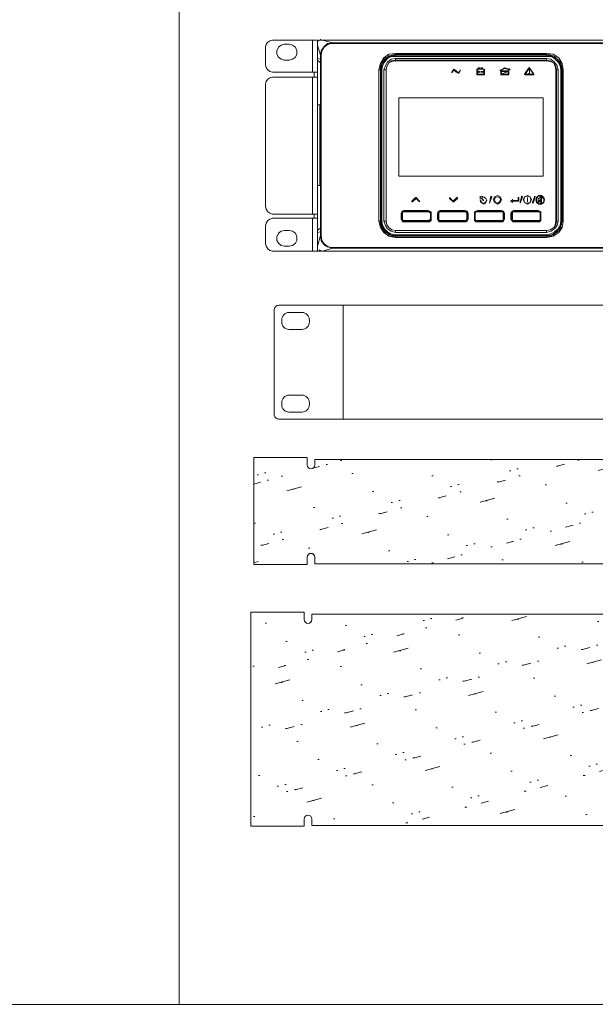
# Model space of a CAD drawing. Header units: millimetres. Extents: x 83969 to 164243, y -22860 to 4849.
# Tile 44 of 116: x 163453 to 163464, y -21468 to -21449. Entities that reach past the tile are written whole.
import ezdxf

# ---------------------------------------------------------------- set-up
doc = ezdxf.new("R2010")
doc.units = ezdxf.units.MM
doc.layers.get('0').update_dxf_attribs({"color": 251, "lineweight": 0})
doc.layers.add('00 CCTV IP - MIWI', color=10, linetype='Continuous')
doc.layers.add('_Opis_80', color=7, linetype='Continuous')
pattern_1 = [(15, (-221.1876, -203.528), (-0.350719, 2.535627), [0.3175, -2.2225]), (15, (-221.1275, -202.5257), (-0.6574, 2.453452), [0, -2.54]), (15, (-221.801, -203.6923), (0.262644, 2.699977), [0, -2.54]), (15, (-222.294, -201.8522), (1.796051, 3.110852), [0.635, -4.445]), (15, (-220.043, -202.8926), (-0.6574, 2.453452), [0, -2.54]), (15, (-220.5743, -203.3636), (-0.044037, 2.617802), [0, -2.54]), (15, (-220.3498, -202.9747), (-0.6574, 2.453452), [0, -2.54]), (15, (-221.9874, -201.77), (-0.6574, 2.453452), [0, -2.54])]

# ---------------------------------------------------------------- blocks, each defined once
blk = doc.blocks.new('A$7E6A6014D2D5')
at = {"layer": '00 CCTV IP - MIWI', "color": 234, "lineweight": 0}
blk.add_line((2358.6, 0), (2505.2, 0), dxfattribs=at)
for points in [[(-3045.3, -279.4), (-3045.3, -279.4), (-3045.3, -279.4), (-3045.3, -279.4), (3032.9, -279.4), (3032.9, -279.4), (3032.9, -279.4, 0.41425), (3058.3, -254), (3058.3, -254), (3058.3, 254, 0.414021), (3032.9, 279.4), (3032.9, 279.4), (-3045.3, 279.4, 0.457803), (-3070.7, 254), (-3070.7, 254), (-3070.7, -255.3, 0.414214), (-3045.3, -279.4), (-3045.3, -279.4)], [(-2992.6, 244.5), (-2992.6, 244.5), (-2922.8, 244.5, -0.401538), (-2884.7, 206.4), (-2884.7, 206.4), (-2884.7, 198.8, -0.401538), (-2922.8, 160.7), (-2922.8, 160.7), (-2992.6, 160.7, -0.401538), (-3030.7, 198.8), (-3030.7, 198.8), (-3030.7, 205.1, -0.409645), (-2992.6, 244.5), (-2992.6, 244.5)], [(2910.3, 244.5), (2910.3, 244.5), (2980.2, 244.5, -0.401538), (3018.3, 206.4), (3018.3, 206.4), (3018.3, 198.8, -0.401538), (2980.2, 160.7), (2980.2, 160.7), (2910.3, 160.7, -0.401538), (2872.2, 198.8), (2872.2, 198.8), (2872.2, 205.1, -0.409645), (2910.3, 244.5), (2910.3, 244.5)], [(-2992.6, -161.9), (-2992.6, -161.9), (-2922.8, -161.9, -0.401538), (-2884.7, -200), (-2884.7, -200), (-2884.7, -207.6, -0.401538), (-2922.8, -245.7), (-2922.8, -245.7), (-2992.6, -245.7, -0.401538), (-3030.7, -207.6), (-3030.7, -207.6), (-3030.7, -201.3, -0.409645), (-2992.6, -161.9), (-2992.6, -161.9)], [(2910.3, -161.9), (2910.3, -161.9), (2980.2, -161.9, -0.401538), (3018.3, -200), (3018.3, -200), (3018.3, -207.6, -0.401538), (2980.2, -245.7), (2980.2, -245.7), (2910.3, -245.7, -0.401538), (2872.2, -207.6), (2872.2, -207.6), (2872.2, -201.3, -0.409645), (2910.3, -161.9), (2910.3, -161.9)]]:
    blk.add_lwpolyline(points, format="xyb", dxfattribs=at)
for points in [[(-2706.9, -279.4), (2706.9, -279.4), (2706.9, 279.4), (-2706.9, 279.4)], [(2331.8, -173.7), (2331.8, 173.7), (2532.4, 173.7), (2532.4, -173.7)], [(2358.6, -151.3), (2358.6, 151.3), (2505.2, 151.3), (2505.2, -151.3)], [(2424.4, -103.7), (2424.4, -47.6), (2439.4, -47.6), (2439.4, -103.7)]]:
    blk.add_lwpolyline(points, close=True, dxfattribs=at)
for radius in [28.2, 14.3]:
    blk.add_circle((2431.9, 75.6), radius, dxfattribs=at)
blk = doc.blocks.new('UPS_2U_PA')
at = {"layer": '_Opis_80', "lineweight": 13}
for points in [[(21.192, 54.923), (21.074, 54.893), (20.985, 54.834), (20.926, 54.745), (20.896, 54.627)], [(23.057, 54.923), (21.192, 54.923)], [(22.85, 53.591), (22.85, 54.923)], [(23.057, 54.923), (23.057, 54.805)], [(23.175, 54.923), (23.116, 54.923), (23.057, 54.864), (23.057, 54.805)], [(23.057, 54.805), (23.057, 54.834)], [(23.057, 53.384), (23.057, 54.805)], [(23.175, 54.923), (23.175, 54.953)], [(23.175, 54.923), (52.418, 54.923), (55.467, 54.923), (67.483, 54.923)], [(23.679, 54.805), (23.471, 54.775), (23.323, 54.657), (23.205, 54.479), (23.175, 54.301)], [(23.679, 54.775), (23.501, 54.745), (23.323, 54.627), (23.235, 54.479), (23.205, 54.301)], [(23.264, 54.923), (23.679, 54.805)], [(67.395, 54.923), (66.98, 54.805), (23.679, 54.805)], [(23.679, 54.775), (23.679, 54.805)], [(66.98, 54.775), (23.679, 54.775)], [(20.896, 53.887), (20.896, 54.627)], [(21.666, 54.745), (21.548, 54.716), (21.429, 54.627), (21.37, 54.479), (21.37, 54.331), (21.429, 54.213), (21.548, 54.124), (21.666, 54.094)], [(21.666, 54.745), (21.873, 54.745)], [(21.873, 54.094), (22.021, 54.124), (22.14, 54.213), (22.199, 54.331), (22.199, 54.479), (22.14, 54.627), (22.021, 54.716), (21.873, 54.745)], [(23.057, 54.716), (23.175, 54.301)], [(25.602, 53.68), (25.662, 53.946), (25.81, 54.183), (26.017, 54.331), (26.283, 54.361)], [(26.283, 54.361), (26.283, 54.331)], [(26.283, 54.361), (32.558, 54.361)], [(32.558, 54.361), (32.558, 54.331)], [(32.558, 54.361), (32.824, 54.331), (33.061, 54.183), (33.209, 53.946), (33.239, 53.68)], [(21.873, 54.094), (21.666, 54.094)], [(23.057, 52.23), (23.057, 54.153)], [(23.057, 54.153), (23.175, 54.124)], [(23.057, 54.153), (23.057, 54.124), (23.057, 54.094), (23.087, 54.065), (23.116, 54.035), (23.146, 54.005), (23.175, 53.976)], [(23.175, 54.301), (23.175, 46.813)], [(23.205, 54.301), (23.175, 54.301)], [(23.175, 54.124), (23.175, 46.961)], [(23.205, 54.301), (23.205, 46.813)], [(25.662, 53.68), (25.662, 53.739), (25.662, 53.798), (25.662, 53.857), (25.691, 53.887), (25.721, 53.946), (25.75, 54.005), (25.78, 54.035), (25.81, 54.094), (25.839, 54.124), (25.869, 54.183), (25.928, 54.213), (25.987, 54.242), (26.017, 54.272), (26.076, 54.272), (26.135, 54.301), (26.194, 54.301), (26.254, 54.331), (26.283, 54.331)], [(26.283, 54.301), (26.046, 54.242), (25.869, 54.124), (25.721, 53.917), (25.691, 53.68)], [(25.691, 53.68), (25.721, 53.917), (25.869, 54.124), (26.076, 54.242), (26.283, 54.301)], [(26.283, 54.242), (26.106, 54.242), (25.958, 54.153), (25.839, 54.005), (25.75, 53.857), (25.721, 53.68)], [(26.283, 54.153), (26.106, 54.124), (25.958, 54.005), (25.869, 53.857), (25.81, 53.68)], [(26.283, 54.094), (26.135, 54.065), (26.017, 53.976), (25.928, 53.828), (25.898, 53.68)], [(26.283, 54.094), (26.135, 54.065), (26.017, 53.976), (25.928, 53.828), (25.898, 53.68)], [(26.283, 54.065), (26.135, 54.035), (26.017, 53.976), (25.928, 53.828), (25.898, 53.68)], [(26.283, 54.301), (26.283, 54.331)], [(26.283, 54.331), (32.558, 54.331)], [(26.283, 54.301), (26.283, 54.242)], [(26.283, 54.301), (32.558, 54.301), (26.283, 54.301)], [(32.558, 54.242), (26.283, 54.242)], [(26.283, 54.153), (26.283, 54.094)], [(32.558, 54.153), (26.283, 54.153)], [(26.283, 54.094), (32.558, 54.094)], [(32.558, 54.094), (26.283, 54.094)], [(32.558, 54.065), (26.283, 54.065)], [(32.558, 54.301), (32.558, 54.331)], [(32.558, 54.331), (32.617, 54.331), (32.676, 54.301), (32.736, 54.301), (32.765, 54.272), (32.824, 54.272), (32.884, 54.242), (32.913, 54.213), (32.972, 54.183), (33.002, 54.124), (33.061, 54.094), (33.091, 54.035), (33.12, 54.005), (33.15, 53.946), (33.15, 53.887), (33.18, 53.857), (33.18, 53.798), (33.209, 53.739), (33.209, 53.68)], [(32.558, 54.242), (32.558, 54.301)], [(33.18, 53.68), (33.12, 53.917), (33.002, 54.124), (32.795, 54.242), (32.558, 54.301)], [(32.558, 54.301), (32.795, 54.242), (33.002, 54.124), (33.12, 53.917), (33.18, 53.68)], [(33.15, 53.68), (33.12, 53.857), (33.032, 54.005), (32.884, 54.153), (32.736, 54.242), (32.558, 54.242)], [(32.558, 54.094), (32.558, 54.153)], [(33.032, 53.68), (33.002, 53.857), (32.884, 54.005), (32.736, 54.124), (32.558, 54.153)], [(32.972, 53.68), (32.943, 53.828), (32.854, 53.976), (32.706, 54.065), (32.558, 54.094)], [(32.972, 53.68), (32.943, 53.828), (32.854, 53.976), (32.706, 54.065), (32.558, 54.094)], [(32.943, 53.68), (32.913, 53.828), (32.854, 53.976), (32.706, 54.035), (32.558, 54.065)], [(20.896, 53.887), (20.926, 53.769), (20.985, 53.68), (21.074, 53.621), (21.192, 53.591)], [(23.057, 53.591), (21.192, 53.591)], [(22.909, 53.384), (22.909, 53.591)], [(25.602, 47.405), (25.602, 53.68)], [(25.602, 53.68), (25.662, 53.68)], [(25.662, 47.405), (25.662, 53.68)], [(25.691, 53.68), (25.691, 53.709)], [(25.691, 53.68), (25.691, 47.405), (25.691, 53.68)], [(25.721, 53.68), (25.691, 53.68)], [(25.721, 53.68), (25.721, 47.405)], [(25.81, 53.68), (25.81, 47.405)], [(25.898, 53.68), (25.81, 53.68)], [(25.898, 53.68), (25.898, 47.405), (25.898, 53.68), (25.898, 47.405)], [(28.71, 53.709), (28.621, 53.591)], [(28.621, 53.561), (28.71, 53.68), (28.799, 53.591), (28.917, 53.532), (28.977, 53.65), (28.888, 53.561), (28.799, 53.65), (28.71, 53.709)], [(28.621, 53.591), (28.621, 53.561)], [(28.977, 53.65), (28.977, 53.68)], [(29.657, 53.709), (29.657, 53.473)], [(29.717, 53.709), (29.657, 53.709)], [(29.687, 53.502), (29.687, 53.709)], [(29.687, 53.709), (29.953, 53.709)], [(29.717, 53.769), (29.717, 53.709)], [(29.776, 53.769), (29.717, 53.769)], [(29.717, 53.621), (29.717, 53.591)], [(29.717, 53.621), (29.746, 53.621), (29.776, 53.621)], [(29.717, 53.591), (29.746, 53.591)], [(29.746, 53.709), (29.746, 53.769)], [(29.746, 53.769), (29.776, 53.769)], [(29.746, 53.709), (29.776, 53.709), (29.835, 53.709)], [(29.746, 53.621), (29.746, 53.65)], [(29.746, 53.621), (29.746, 53.65)], [(29.746, 53.621), (29.746, 53.65)], [(29.746, 53.591), (29.746, 53.561)], [(29.746, 53.561), (29.746, 53.591)], [(29.746, 53.561), (29.746, 53.591)], [(29.746, 53.591), (29.776, 53.591)], [(29.776, 53.769), (29.776, 53.709)], [(29.776, 53.709), (29.776, 53.769)], [(29.776, 53.591), (29.776, 53.621)], [(29.835, 53.769), (29.835, 53.709)], [(29.894, 53.769), (29.835, 53.769)], [(29.835, 53.621), (29.835, 53.591)], [(29.924, 53.621), (29.835, 53.621)], [(29.835, 53.591), (29.924, 53.591)], [(29.865, 53.709), (29.865, 53.769)], [(29.865, 53.769), (29.894, 53.769)], [(29.983, 53.709), (29.894, 53.709), (29.865, 53.709)], [(29.894, 53.769), (29.894, 53.709), (29.894, 53.769)], [(29.924, 53.591), (29.924, 53.621)], [(29.953, 53.709), (29.953, 53.502)], [(29.983, 53.473), (29.983, 53.709)], [(31.019, 53.709), (30.812, 53.769), (30.634, 53.65), (30.812, 53.739), (31.019, 53.68)], [(30.634, 53.65), (30.634, 53.68)], [(30.664, 53.65), (30.664, 53.473)], [(30.989, 53.65), (30.664, 53.65)], [(30.693, 53.502), (30.693, 53.621)], [(30.93, 53.621), (30.693, 53.502), (30.96, 53.621)], [(30.693, 53.621), (30.93, 53.621)], [(30.96, 53.621), (30.96, 53.502)], [(31.019, 53.68), (30.989, 53.68)], [(30.989, 53.68), (31.049, 53.68)], [(30.989, 53.473), (30.989, 53.65)], [(31.019, 53.739), (31.019, 53.709)], [(31.048, 53.68), (31.019, 53.739)], [(31.818, 53.769), (31.64, 53.502)], [(31.7, 53.532), (31.818, 53.739)], [(31.848, 53.769), (31.818, 53.769)], [(31.848, 53.739), (31.818, 53.739)], [(31.848, 53.591), (31.848, 53.65), (31.848, 53.709), (31.818, 53.709), (31.848, 53.65), (31.848, 53.591)], [(31.848, 53.532), (31.848, 53.561), (31.818, 53.532), (31.848, 53.532)], [(32.025, 53.502), (31.848, 53.769)], [(31.848, 53.739), (31.996, 53.532)], [(31.848, 53.591), (31.848, 53.561), (31.848, 53.591)], [(31.848, 53.561), (31.848, 53.591)], [(32.943, 47.405), (32.943, 53.68)], [(32.972, 53.68), (32.972, 47.405), (32.972, 53.68)], [(33.032, 53.68), (32.972, 53.68)], [(33.032, 47.405), (33.032, 53.68)], [(33.15, 47.405), (33.15, 53.68)], [(33.18, 53.68), (33.15, 53.68)], [(33.18, 53.68), (33.18, 53.709)], [(33.18, 53.68), (33.18, 47.405), (33.18, 53.68)], [(33.209, 53.68), (33.209, 47.405)], [(33.239, 53.68), (33.209, 53.68)], [(33.239, 53.68), (33.239, 47.405)], [(21.192, 53.384), (21.074, 53.354), (20.985, 53.295), (20.926, 53.206), (20.896, 53.088)], [(23.057, 53.384), (21.192, 53.384)], [(22.85, 47.701), (22.85, 53.384)], [(23.057, 53.384), (23.057, 47.701), (23.057, 46.162)], [(29.657, 53.473), (29.983, 53.473)], [(29.953, 53.502), (29.687, 53.502)], [(30.664, 53.473), (30.989, 53.473)], [(30.96, 53.502), (30.693, 53.502)], [(31.64, 53.502), (31.67, 53.473)], [(31.67, 53.473), (32.025, 53.473)], [(31.7, 53.532), (31.7, 53.502)], [(31.966, 53.502), (31.7, 53.502)], [(31.966, 53.502), (31.996, 53.502), (31.996, 53.532)], [(32.025, 53.473), (32.025, 53.502)], [(20.896, 48.027), (20.896, 53.088)], [(26.431, 52.526), (26.431, 49.27)], [(32.41, 52.526), (26.431, 52.526)], [(32.41, 49.27), (32.41, 52.526)], [(23.057, 52.23), (23.175, 52.23)], [(23.146, 48.885), (23.146, 52.23)], [(26.431, 49.27), (32.41, 49.27)], [(23.057, 46.932), (23.057, 48.885)], [(23.057, 48.885), (23.175, 48.885)], [(27.112, 48.382), (26.964, 48.234)], [(26.964, 48.234), (26.964, 48.204), (26.994, 48.204)], [(26.994, 48.204), (27.142, 48.352)], [(27.142, 48.382), (27.112, 48.382)], [(27.29, 48.234), (27.142, 48.382)], [(27.142, 48.352), (27.29, 48.204)], [(27.29, 48.204), (27.29, 48.234)], [(28.681, 48.234), (28.533, 48.382)], [(28.533, 48.382), (28.533, 48.352)], [(28.533, 48.352), (28.681, 48.204)], [(28.829, 48.382), (28.681, 48.234)], [(28.71, 48.204), (28.858, 48.352)], [(28.858, 48.352), (28.858, 48.382), (28.829, 48.382)], [(29.805, 48.411), (29.805, 48.441)], [(29.805, 48.411), (29.805, 48.323)], [(29.805, 48.323), (29.865, 48.352), (29.894, 48.411)], [(29.894, 48.411), (29.805, 48.411)], [(30.042, 48.352), (30.072, 48.263), (30.013, 48.175), (29.953, 48.145), (29.865, 48.175), (29.835, 48.263), (29.805, 48.263), (29.835, 48.175), (29.953, 48.115), (30.042, 48.175), (30.072, 48.263), (30.042, 48.352), (29.953, 48.411), (29.953, 48.382), (30.042, 48.352)], [(29.805, 48.323), (29.805, 48.352)], [(29.924, 48.263), (29.865, 48.352), (29.953, 48.263)], [(29.894, 48.411), (29.894, 48.441)], [(29.924, 48.263), (29.953, 48.263)], [(30.249, 48.441), (30.19, 48.145), (30.279, 48.411)], [(30.279, 48.411), (30.249, 48.441)], [(30.397, 48.411), (30.338, 48.293), (30.397, 48.175), (30.516, 48.115), (30.634, 48.175), (30.693, 48.293), (30.634, 48.411), (30.516, 48.471), (30.397, 48.411)], [(30.605, 48.204), (30.516, 48.145), (30.427, 48.204), (30.397, 48.293), (30.427, 48.382), (30.516, 48.411), (30.605, 48.382), (30.664, 48.293), (30.605, 48.204)], [(31.137, 48.293), (31.078, 48.234)], [(31.078, 48.234), (31.078, 48.263)], [(31.078, 48.234), (31.137, 48.175)], [(31.137, 48.293), (31.137, 48.323)], [(31.137, 48.263), (31.137, 48.293)], [(31.374, 48.263), (31.137, 48.263)], [(31.137, 48.204), (31.137, 48.234)], [(31.137, 48.234), (31.374, 48.234)], [(31.374, 48.382), (31.374, 48.263)], [(31.404, 48.382), (31.374, 48.382)], [(31.374, 48.263), (31.374, 48.293)], [(31.374, 48.234), (31.404, 48.234), (31.404, 48.263)], [(31.404, 48.263), (31.404, 48.382)], [(31.522, 48.411), (31.463, 48.175)], [(31.463, 48.145), (31.552, 48.411)], [(31.552, 48.411), (31.522, 48.441), (31.522, 48.411)], [(31.64, 48.411), (31.581, 48.293), (31.64, 48.175), (31.759, 48.115), (31.877, 48.175), (31.936, 48.293), (31.877, 48.411), (31.759, 48.471), (31.64, 48.411)], [(31.877, 48.175), (31.759, 48.145), (31.64, 48.175), (31.611, 48.293), (31.64, 48.411), (31.759, 48.441), (31.877, 48.411), (31.907, 48.293), (31.877, 48.175)], [(31.759, 48.352), (31.759, 48.382), (31.759, 48.352)], [(31.759, 48.352), (31.759, 48.204), (31.759, 48.352)], [(31.759, 48.204), (31.759, 48.234)], [(31.759, 48.204), (31.759, 48.234)], [(32.055, 48.411), (31.966, 48.175)], [(31.996, 48.145), (32.084, 48.411)], [(32.084, 48.411), (32.055, 48.441), (32.055, 48.411)], [(32.469, 48.293), (32.44, 48.382), (32.351, 48.471), (32.232, 48.471), (32.144, 48.382), (32.114, 48.293), (32.144, 48.175), (32.232, 48.115), (32.351, 48.115), (32.44, 48.175), (32.469, 48.293)], [(32.38, 48.411), (32.321, 48.441), (32.203, 48.441), (32.144, 48.352), (32.144, 48.263), (32.173, 48.175)], [(32.173, 48.175), (32.262, 48.145), (32.351, 48.145), (32.44, 48.204), (32.44, 48.323), (32.41, 48.382)], [(32.203, 48.234), (32.173, 48.175), (32.232, 48.234)], [(32.203, 48.352), (32.203, 48.234)], [(32.203, 48.234), (32.203, 48.352)], [(32.203, 48.352), (32.232, 48.352), (32.203, 48.352)], [(32.203, 48.234), (32.203, 48.263)], [(32.232, 48.234), (32.203, 48.234)], [(32.351, 48.411), (32.232, 48.352), (32.351, 48.382)], [(32.351, 48.352), (32.232, 48.234)], [(32.232, 48.234), (32.232, 48.263)], [(32.232, 48.234), (32.351, 48.175)], [(32.262, 48.234), (32.351, 48.323)], [(32.351, 48.204), (32.262, 48.234)], [(32.351, 48.382), (32.351, 48.411)], [(32.38, 48.411), (32.351, 48.382)], [(32.351, 48.382), (32.351, 48.352)], [(32.351, 48.352), (32.41, 48.382)], [(32.351, 48.175), (32.351, 48.352)], [(32.351, 48.323), (32.351, 48.204)], [(20.896, 48.027), (20.926, 47.908), (20.985, 47.79), (21.074, 47.731), (21.192, 47.701)], [(26.638, 47.849), (26.579, 47.819), (26.55, 47.79), (26.52, 47.731)], [(26.638, 47.849), (26.638, 47.79)], [(26.638, 47.849), (27.645, 47.849)], [(27.645, 47.79), (27.645, 47.849)], [(27.763, 47.731), (27.763, 47.79), (27.704, 47.819), (27.645, 47.849)], [(28.148, 47.849), (28.089, 47.819), (28.059, 47.79), (28.03, 47.731)], [(28.148, 47.849), (28.148, 47.79)], [(28.148, 47.849), (29.184, 47.849)], [(28.681, 48.204), (28.71, 48.204)], [(29.184, 47.79), (29.184, 47.849)], [(29.302, 47.731), (29.273, 47.79), (29.243, 47.819), (29.184, 47.849)], [(29.687, 47.849), (29.628, 47.819), (29.569, 47.79), (29.569, 47.731)], [(29.687, 47.849), (29.687, 47.79)], [(29.687, 47.849), (30.693, 47.849)], [(30.19, 48.145), (30.19, 48.175)], [(30.693, 47.79), (30.693, 47.849)], [(30.812, 47.731), (30.782, 47.79), (30.753, 47.819), (30.693, 47.849)], [(31.196, 47.849), (31.137, 47.819), (31.108, 47.79), (31.078, 47.731)], [(31.137, 48.175), (31.137, 48.204)], [(31.196, 47.849), (31.196, 47.79)], [(31.196, 47.849), (32.203, 47.849)], [(31.463, 48.175), (31.463, 48.145)], [(31.966, 48.175), (31.996, 48.145)], [(32.203, 47.79), (32.203, 47.849)], [(32.321, 47.731), (32.321, 47.79), (32.262, 47.819), (32.203, 47.849)], [(21.192, 47.523), (21.074, 47.494), (20.985, 47.435), (20.926, 47.316), (20.896, 47.198)], [(21.192, 47.701), (23.057, 47.701)], [(23.027, 47.523), (21.192, 47.523)], [(22.85, 46.162), (22.85, 47.523)], [(22.909, 47.701), (22.909, 47.523)], [(25.691, 47.405), (25.691, 47.435)], [(26.52, 47.494), (26.52, 47.731)], [(26.579, 47.731), (26.52, 47.731)], [(26.52, 47.494), (26.579, 47.494)], [(26.52, 47.494), (26.55, 47.435), (26.579, 47.375), (26.638, 47.375)], [(26.638, 47.819), (26.579, 47.79), (26.55, 47.731)], [(26.638, 47.819), (26.579, 47.79), (26.55, 47.731)], [(26.55, 47.731), (26.55, 47.494), (26.55, 47.731)], [(26.55, 47.494), (26.579, 47.435), (26.638, 47.405)], [(26.55, 47.494), (26.579, 47.435), (26.638, 47.405)], [(26.638, 47.79), (26.609, 47.79), (26.579, 47.76), (26.579, 47.731)], [(26.579, 47.731), (26.579, 47.494)], [(26.579, 47.494), (26.579, 47.464), (26.609, 47.435), (26.638, 47.435)], [(26.638, 47.819), (27.645, 47.819)], [(27.645, 47.819), (26.638, 47.819)], [(27.645, 47.79), (26.638, 47.79)], [(26.638, 47.435), (26.638, 47.375)], [(26.638, 47.435), (27.645, 47.435)], [(27.763, 47.731), (27.734, 47.79), (27.645, 47.819)], [(27.734, 47.731), (27.734, 47.79), (27.645, 47.819)], [(27.734, 47.731), (27.704, 47.76), (27.704, 47.79), (27.645, 47.79)], [(27.645, 47.375), (27.704, 47.375), (27.763, 47.435), (27.763, 47.494)], [(27.645, 47.405), (27.734, 47.435), (27.763, 47.494)], [(27.645, 47.405), (27.734, 47.435), (27.734, 47.494)], [(27.645, 47.435), (27.704, 47.435), (27.704, 47.464), (27.734, 47.494)], [(27.645, 47.375), (27.645, 47.435)], [(27.734, 47.494), (27.734, 47.731), (27.734, 47.494)], [(27.763, 47.731), (27.734, 47.731)], [(27.734, 47.494), (27.763, 47.494)], [(27.763, 47.494), (27.763, 47.731), (27.763, 47.494)], [(28.03, 47.494), (28.03, 47.731)], [(28.089, 47.731), (28.03, 47.731)], [(28.03, 47.494), (28.089, 47.494)], [(28.03, 47.494), (28.059, 47.435), (28.089, 47.375), (28.148, 47.375)], [(28.148, 47.819), (28.089, 47.79), (28.059, 47.731)], [(28.148, 47.819), (28.089, 47.79), (28.059, 47.731)], [(28.059, 47.731), (28.059, 47.494), (28.059, 47.731)], [(28.059, 47.494), (28.089, 47.435), (28.148, 47.405)], [(28.059, 47.494), (28.089, 47.435), (28.148, 47.405)], [(28.148, 47.79), (28.118, 47.79), (28.089, 47.76), (28.089, 47.731)], [(28.089, 47.731), (28.089, 47.494)], [(28.089, 47.494), (28.089, 47.464), (28.118, 47.435), (28.148, 47.435)], [(28.148, 47.819), (29.184, 47.819)], [(29.184, 47.819), (28.148, 47.819)], [(29.184, 47.79), (28.148, 47.79)], [(28.148, 47.435), (28.148, 47.375)], [(28.148, 47.435), (29.184, 47.435)], [(29.273, 47.731), (29.243, 47.79), (29.184, 47.819)], [(29.273, 47.731), (29.243, 47.79), (29.184, 47.819)], [(29.243, 47.731), (29.213, 47.79), (29.184, 47.79)], [(29.184, 47.375), (29.243, 47.375), (29.273, 47.435), (29.302, 47.494)], [(29.184, 47.405), (29.243, 47.435), (29.273, 47.494)], [(29.184, 47.405), (29.243, 47.435), (29.273, 47.494)], [(29.184, 47.435), (29.213, 47.435), (29.243, 47.494)], [(29.184, 47.375), (29.184, 47.435)], [(29.243, 47.494), (29.243, 47.731)], [(29.302, 47.731), (29.243, 47.731)], [(29.243, 47.494), (29.302, 47.494)], [(29.273, 47.731), (29.273, 47.494), (29.273, 47.731)], [(29.302, 47.731), (29.302, 47.494)], [(29.687, 47.819), (29.598, 47.79), (29.569, 47.731)], [(29.569, 47.494), (29.569, 47.731), (29.569, 47.494)], [(29.598, 47.731), (29.569, 47.731)], [(29.569, 47.494), (29.598, 47.494)], [(29.569, 47.494), (29.569, 47.435), (29.628, 47.375), (29.687, 47.375)], [(29.569, 47.494), (29.598, 47.435), (29.687, 47.405)], [(29.687, 47.819), (29.628, 47.79), (29.598, 47.731)], [(29.687, 47.79), (29.628, 47.79), (29.598, 47.731)], [(29.598, 47.494), (29.598, 47.731), (29.598, 47.494)], [(29.598, 47.494), (29.628, 47.435), (29.687, 47.405)], [(29.598, 47.494), (29.628, 47.435), (29.687, 47.435)], [(29.687, 47.819), (30.693, 47.819)], [(30.693, 47.819), (29.687, 47.819)], [(30.693, 47.79), (29.687, 47.79)], [(29.687, 47.435), (29.687, 47.375)], [(29.687, 47.435), (30.693, 47.435)], [(30.782, 47.731), (30.753, 47.79), (30.693, 47.819)], [(30.782, 47.731), (30.753, 47.79), (30.693, 47.819)], [(30.753, 47.731), (30.753, 47.79), (30.693, 47.79)], [(30.693, 47.375), (30.753, 47.375), (30.782, 47.435), (30.812, 47.494)], [(30.693, 47.405), (30.753, 47.435), (30.782, 47.494)], [(30.693, 47.405), (30.753, 47.435), (30.782, 47.494)], [(30.693, 47.435), (30.753, 47.435), (30.753, 47.494)], [(30.693, 47.375), (30.693, 47.435)], [(30.753, 47.494), (30.753, 47.731)], [(30.812, 47.731), (30.753, 47.731)], [(30.753, 47.494), (30.812, 47.494)], [(30.782, 47.731), (30.782, 47.494), (30.782, 47.731)], [(30.812, 47.731), (30.812, 47.494)], [(31.078, 47.494), (31.078, 47.731)], [(31.137, 47.731), (31.078, 47.731)], [(31.078, 47.494), (31.137, 47.494)], [(31.078, 47.494), (31.108, 47.435), (31.137, 47.375), (31.196, 47.375)], [(31.196, 47.819), (31.137, 47.79), (31.108, 47.731)], [(31.196, 47.819), (31.137, 47.79), (31.108, 47.731)], [(31.108, 47.731), (31.108, 47.494), (31.108, 47.731)], [(31.108, 47.494), (31.137, 47.435), (31.196, 47.405)], [(31.108, 47.494), (31.137, 47.435), (31.196, 47.405)], [(31.196, 47.79), (31.137, 47.79), (31.137, 47.731)], [(31.137, 47.731), (31.137, 47.494)], [(31.137, 47.494), (31.137, 47.435), (31.196, 47.435)], [(31.196, 47.819), (32.203, 47.819), (31.196, 47.819)], [(32.203, 47.79), (31.196, 47.79)], [(31.196, 47.435), (31.196, 47.375)], [(31.196, 47.435), (32.203, 47.435)], [(32.321, 47.731), (32.292, 47.79), (32.203, 47.819)], [(32.292, 47.731), (32.262, 47.79), (32.203, 47.819)], [(32.292, 47.731), (32.262, 47.79), (32.203, 47.79)], [(32.203, 47.375), (32.262, 47.375), (32.321, 47.435), (32.321, 47.494)], [(32.203, 47.405), (32.292, 47.435), (32.321, 47.494)], [(32.203, 47.405), (32.262, 47.435), (32.292, 47.494)], [(32.203, 47.435), (32.262, 47.435), (32.292, 47.494)], [(32.203, 47.375), (32.203, 47.435)], [(32.292, 47.494), (32.292, 47.731), (32.292, 47.494)], [(32.321, 47.731), (32.292, 47.731)], [(32.292, 47.494), (32.321, 47.494)], [(32.321, 47.494), (32.321, 47.731), (32.321, 47.494)], [(33.18, 47.405), (33.18, 47.435)], [(20.896, 46.458), (20.896, 47.198)], [(21.666, 47.02), (21.548, 46.991), (21.429, 46.902), (21.37, 46.754), (21.37, 46.606), (21.429, 46.488), (21.548, 46.399), (21.666, 46.369)], [(21.666, 47.02), (21.548, 46.991), (21.429, 46.902), (21.37, 46.754), (21.37, 46.606), (21.429, 46.488), (21.548, 46.399), (21.666, 46.369)], [(21.666, 47.02), (21.873, 47.02)], [(21.873, 46.369), (22.021, 46.399), (22.14, 46.488), (22.199, 46.606), (22.199, 46.754), (22.14, 46.902), (22.021, 46.991), (21.873, 47.02)], [(23.175, 47.109), (23.146, 47.08), (23.116, 47.08), (23.087, 47.05), (23.057, 46.991), (23.057, 46.961), (23.057, 46.932)], [(25.602, 47.405), (25.662, 47.405)], [(26.283, 46.724), (26.017, 46.784), (25.81, 46.932), (25.662, 47.139), (25.602, 47.405)], [(26.283, 46.784), (26.254, 46.784), (26.194, 46.784), (26.135, 46.784), (26.076, 46.813), (26.017, 46.843), (25.987, 46.872), (25.928, 46.902), (25.869, 46.932), (25.839, 46.961), (25.81, 46.991), (25.78, 47.05), (25.75, 47.109), (25.721, 47.139), (25.691, 47.198), (25.662, 47.257), (25.662, 47.316), (25.662, 47.375), (25.662, 47.405)], [(25.691, 47.405), (25.721, 47.405)], [(25.691, 47.405), (25.721, 47.168), (25.869, 46.991), (26.046, 46.843), (26.283, 46.813)], [(26.283, 46.813), (26.076, 46.843), (25.869, 46.991), (25.721, 47.198), (25.691, 47.405)], [(25.721, 47.405), (25.75, 47.228), (25.839, 47.08), (25.958, 46.961), (26.106, 46.872), (26.283, 46.843)], [(25.81, 47.405), (25.898, 47.405)], [(25.81, 47.405), (25.869, 47.228), (25.958, 47.08), (26.106, 46.991), (26.283, 46.932)], [(25.898, 47.405), (25.928, 47.257), (26.017, 47.139), (26.135, 47.05), (26.283, 47.02)], [(25.898, 47.405), (25.928, 47.257), (26.017, 47.139), (26.135, 47.05), (26.283, 47.02)], [(25.898, 47.405), (25.928, 47.257), (26.017, 47.139), (26.135, 47.05), (26.283, 47.02)], [(26.283, 47.02), (26.283, 46.932)], [(26.283, 47.02), (32.558, 47.02), (26.283, 47.02)], [(26.283, 47.02), (32.558, 47.02)], [(26.638, 47.405), (27.645, 47.405)], [(27.645, 47.405), (26.638, 47.405)], [(27.645, 47.375), (26.638, 47.375)], [(28.148, 47.405), (29.184, 47.405)], [(29.184, 47.405), (28.148, 47.405)], [(29.184, 47.375), (28.148, 47.375)], [(29.687, 47.405), (30.693, 47.405)], [(30.693, 47.405), (29.687, 47.405)], [(30.693, 47.375), (29.687, 47.375)], [(31.196, 47.405), (32.203, 47.405)], [(32.203, 47.405), (31.196, 47.405)], [(32.203, 47.375), (31.196, 47.375)], [(33.209, 47.405), (33.209, 47.375), (33.18, 47.316), (33.18, 47.257), (33.15, 47.198), (33.15, 47.139), (33.12, 47.109), (33.091, 47.05), (33.061, 46.991), (33.002, 46.961), (32.972, 46.932), (32.913, 46.902), (32.884, 46.872), (32.824, 46.843), (32.765, 46.813), (32.736, 46.784), (32.676, 46.784), (32.617, 46.784), (32.558, 46.784)], [(32.558, 46.843), (32.736, 46.872), (32.884, 46.961), (33.032, 47.08), (33.12, 47.228), (33.15, 47.405)], [(32.558, 46.932), (32.736, 46.991), (32.884, 47.08), (33.002, 47.228), (33.032, 47.405)], [(32.558, 47.02), (32.706, 47.05), (32.854, 47.139), (32.943, 47.257), (32.972, 47.405)], [(32.558, 47.02), (32.706, 47.05), (32.854, 47.139), (32.943, 47.257), (32.972, 47.405)], [(32.558, 47.02), (32.706, 47.05), (32.854, 47.139), (32.913, 47.257), (32.943, 47.405)], [(32.558, 46.813), (32.795, 46.843), (33.002, 46.991), (33.12, 47.168), (33.18, 47.405)], [(33.18, 47.405), (33.12, 47.198), (33.002, 46.991), (32.795, 46.843), (32.558, 46.813)], [(33.239, 47.405), (33.209, 47.139), (33.061, 46.932), (32.824, 46.784), (32.558, 46.724)], [(32.558, 46.932), (32.558, 47.02)], [(32.972, 47.405), (33.032, 47.405)], [(33.15, 47.405), (33.18, 47.405)], [(33.239, 47.405), (33.209, 47.405)], [(23.175, 46.961), (23.057, 46.932)], [(23.057, 46.369), (23.175, 46.813)], [(23.205, 46.813), (23.175, 46.813)], [(23.175, 46.813), (23.205, 46.606), (23.323, 46.428), (23.471, 46.34), (23.679, 46.28)], [(23.205, 46.813), (23.235, 46.606), (23.323, 46.458), (23.501, 46.34), (23.679, 46.31)], [(26.283, 46.932), (32.558, 46.932)], [(26.283, 46.843), (26.283, 46.813)], [(26.283, 46.813), (26.283, 46.843)], [(26.283, 46.843), (32.558, 46.843)], [(26.283, 46.813), (32.558, 46.813), (26.283, 46.813)], [(26.283, 46.724), (26.283, 46.784)], [(32.558, 46.784), (26.283, 46.784)], [(32.558, 46.724), (26.283, 46.724)], [(32.558, 46.813), (32.558, 46.843)], [(32.558, 46.813), (32.558, 46.843)], [(32.558, 46.724), (32.558, 46.784)], [(20.896, 46.458), (20.926, 46.369), (20.985, 46.251), (21.074, 46.192), (21.192, 46.162)], [(21.873, 46.369), (21.666, 46.369)], [(23.116, 46.221), (23.146, 46.192), (23.175, 46.192), (23.205, 46.162), (23.264, 46.162)], [(23.146, 46.192), (23.146, 46.162)], [(23.175, 46.162), (23.175, 46.192)], [(23.264, 46.162), (23.679, 46.28)], [(23.679, 46.31), (23.679, 46.28)], [(23.679, 46.31), (66.98, 46.31)], [(23.679, 46.28), (66.98, 46.28)], [(23.146, 46.162), (21.192, 46.162)], [(67.483, 46.162), (23.175, 46.162)]]:
    blk.add_lwpolyline(points, dxfattribs=at)
blk = doc.blocks.new('Panel zaślepiający 1U')
h = blk.add_hatch()
h.set_pattern_fill('GROUT', color=256, scale=0.25, angle=15, style=0)
h.set_pattern_definition(pattern_1)
h.paths.add_polyline_path([(48.895, 4.445), (46.672, 4.445), (46.672, 4.134, -1), (46.361, 4.134), (46.361, 4.358), (2.534, 4.358), (2.534, 4.134, -1), (2.222, 4.134), (2.222, 4.445), (0, 4.445), (0, 0), (2.222, 0), (2.222, 0.311, -1), (2.534, 0.311), (2.534, 0.039), (46.361, 0.039), (46.361, 0.311, -1), (46.672, 0.311), (46.672, 0), (48.895, 0)])
for p, q in [((0, 4.445), (2.222, 4.445)), ((0, 4.445), (0, 0)), ((2.222, 4.445), (2.222, 4.134)), ((46.361, 4.358), (2.534, 4.358)), ((2.534, 4.134), (2.534, 4.358)), ((46.361, 4.358), (46.361, 4.134)), ((46.672, 4.445), (48.895, 4.445)), ((46.672, 4.134), (46.672, 4.445)), ((48.895, 0), (48.895, 4.445)), ((0, 0), (2.222, 0)), ((2.222, 0), (2.222, 0.311)), ((2.534, 0.311), (2.534, 0.039)), ((46.361, 0.039), (2.534, 0.039)), ((46.361, 0.039), (46.361, 0.311)), ((46.672, 0.311), (46.672, 0)), ((46.672, 0), (48.895, 0))]:
    blk.add_line(p, q)
for centre, start, end in [((2.378, 4.134), 180, 0), ((46.517, 4.134), 180, 0), ((2.378, 0.311), 0, 180), ((46.517, 0.311), 0, 180)]:
    blk.add_arc(centre, 0.156, start, end)
blk = doc.blocks.new('Panel zaślepiający 2U')
h = blk.add_hatch()
h.set_pattern_fill('GROUT', color=256, scale=0.25, angle=15, style=0)
h.set_pattern_definition(pattern_1)
h.paths.add_polyline_path([(46.672, 0), (48.895, 0), (48.895, 4.445), (48.895, 8.89), (46.672, 8.89), (46.672, 8.579, -1), (46.361, 8.579), (46.361, 8.803), (2.534, 8.803), (2.534, 8.579, -1), (2.222, 8.579), (2.222, 8.89), (0, 8.89), (0, 4.445), (0, 0), (2.222, 0), (2.222, 0.311, -1), (2.534, 0.311), (2.534, 0.039), (46.361, 0.039), (46.361, 0.311, -1), (46.672, 0.311)])
for p, q in [((0, 8.89), (2.222, 8.89)), ((0, 8.89), (0, 4.445)), ((0, 8.89), (2.222, 8.89)), ((2.222, 8.89), (2.222, 8.579)), ((46.361, 8.803), (2.534, 8.803)), ((2.534, 8.579), (2.534, 8.803)), ((46.361, 8.803), (46.361, 8.579)), ((46.672, 8.89), (48.895, 8.89)), ((46.672, 8.89), (48.895, 8.89)), ((46.672, 8.579), (46.672, 8.89)), ((48.895, 4.445), (48.895, 8.89)), ((0, 4.445), (0, 0)), ((48.895, 0), (48.895, 4.445)), ((0, 0), (2.222, 0)), ((2.222, 0), (2.222, 0.311)), ((2.534, 0.311), (2.534, 0.039)), ((46.361, 0.039), (2.534, 0.039)), ((46.361, 0.039), (46.361, 0.311)), ((46.672, 0.311), (46.672, 0)), ((46.672, 0), (48.895, 0))]:
    blk.add_line(p, q)
for centre, start, end in [((2.378, 8.579), 180, 0), ((46.517, 8.579), 180, 0), ((2.378, 0.311), 0, 180), ((46.517, 0.311), 0, 180)]:
    blk.add_arc(centre, 0.156, start, end)

msp = doc.modelspace()

# ---------------------------------------------------------------- linework, layer by layer
for points in [[(163402.425, -21431.458), (163456.253, -21431.458), (163456.253, -21467.631), (163402.425, -21467.631)], [(163456.253, -21431.458), (163510.081, -21431.458), (163510.081, -21467.631), (163456.253, -21467.631)]]:
    msp.add_lwpolyline(points, close=True)

# ---------------------------------------------------------------- block references
for name, p, xscale, yscale, zscale in [('UPS_2U_PA', (163448.568, -21474.242), 0.4438665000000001, 0.4438665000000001, 0.4438665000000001), ('A$7E6A6014D2D5', (163468.748, -21455.799), 0.003500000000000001, 0.003750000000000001, 0.003750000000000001), ('Panel zaślepiający 1U', (163457.625, -21459.529), 0.4438665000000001, 0.4438665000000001, 0.4438665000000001), ('Panel zaślepiający 2U', (163457.571, -21464.351), 0.4438665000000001, 0.4438665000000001, 0.4438665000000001)]:
    msp.add_blockref(name, p, dxfattribs=dict(xscale=xscale, yscale=yscale, zscale=zscale))

doc.saveas('drawing.dxf')
